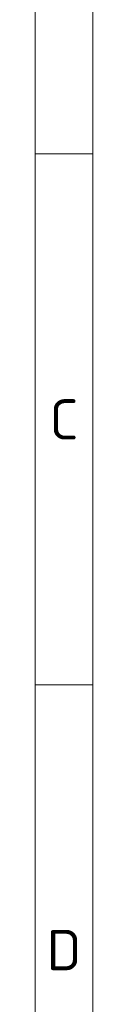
# Model space of a CAD drawing. Header units: millimetres. Extents: x 5 to 415, y 5 to 292.
# Tile 86 of 112: x 410 to 415, y 121 to 206. Entities that reach past the tile are written whole.
import ezdxf

# ---------------------------------------------------------------- set-up
doc = ezdxf.new("R2010")
doc.units = ezdxf.units.MM
doc.layers.add('Rahmen (ISO)', color=7, linetype='Continuous', lineweight=70)
doc.styles.add('Bezeichnungstext (ISO)', font='isocpeur.ttf')

# ---------------------------------------------------------------- blocks, each defined once
blk = doc.blocks.new('Ränder Basler-A3')
at = {"layer": 'Rahmen (ISO)', "color": 7, "lineweight": 18}
blk.add_line((415, 292), (415, 5), dxfattribs=at)
at = {"layer": 'Rahmen (ISO)', "lineweight": 18}
for p, q in [((410, 287), (410, 10)), ((410, 148.5), (415, 148.5))]:
    blk.add_line(p, q, dxfattribs=at)
at = {"layer": 'Rahmen (ISO)', "color": 7, "linetype": 'Continuous', "lineweight": 18}
blk.add_line((415, 194.667), (410, 194.667), dxfattribs=at)
at = {"layer": 'Rahmen (ISO)', "char_height": 3.5, "attachment_point": 5, "style": 'Bezeichnungstext (ISO)'}
for s, insert in [('\\fISOCPEUR|b0|i0;{\\H3.5000;C}', (412.5, 171.583)), ('\\fISOCPEUR|b0|i0;{\\H3.5000;D}', (412.5, 125.417))]:
    blk.add_mtext(s, dxfattribs=dict(at, insert=insert))

msp = doc.modelspace()

# ---------------------------------------------------------------- block references
msp.add_blockref('Ränder Basler-A3', (0, 0))

doc.saveas('drawing.dxf')
